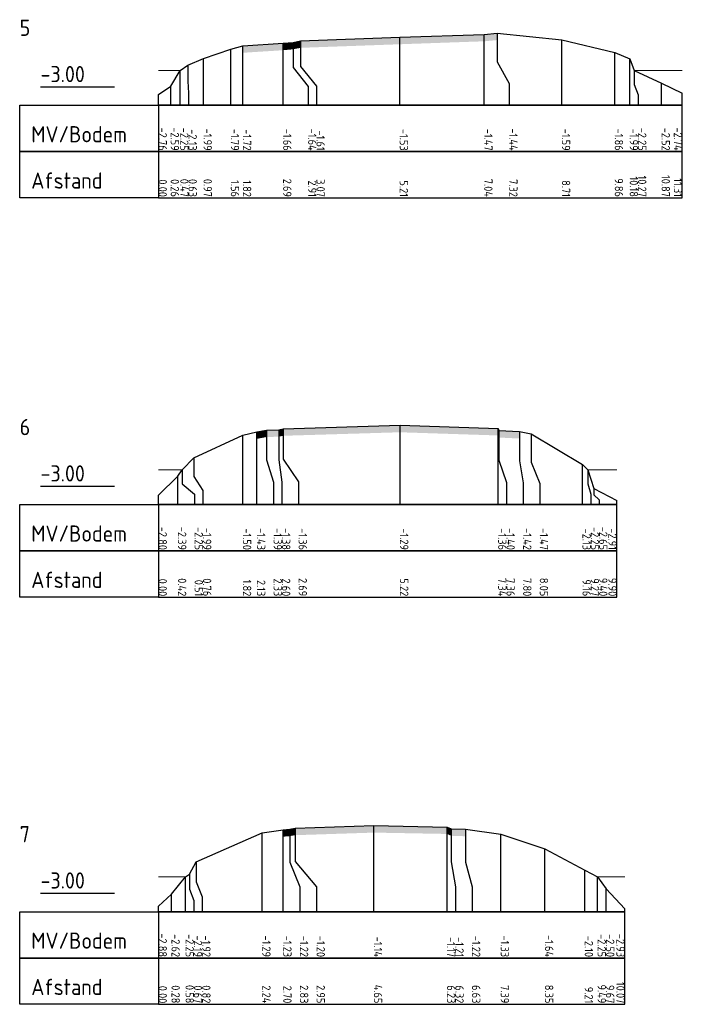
# Model space of a CAD drawing. Header units: metres. Extents: x 113356 to 113455, y 444419 to 444528.
# Tile 2 of 9: x 113367 to 113381, y 444453 to 444474. Entities that reach past the tile are written whole.
import ezdxf
from ezdxf.enums import TextEntityAlignment as Align

# ---------------------------------------------------------------- set-up
doc = ezdxf.new("R2010")
doc.units = ezdxf.units.M
doc.header["$LTSCALE"] = 0.25
doc.layers.add('B-WE-WH-WATERLIJN-G', color=150, linetype='CONTINUOUS', lineweight=18)
for name, color, linetype in [('PROFBLOK', 7, 'CONTINUOUS'), ('PROFBOX', 7, 'CONTINUOUS'), ('PROLIJN', 7, 'CONTINUOUS'), ('PROLIJN1', 84, 'CONTINUOUS'), ('PROLINE', 7, 'CONTINUOUS'), ('PROTEXT', 7, 'CONTINUOUS'), ('PROTITLE', 7, 'CONTINUOUS')]:
    doc.layers.add(name, color=color, linetype=linetype)
doc.styles.add('ISO', font='isocp.shx')

msp = doc.modelspace()

# ---------------------------------------------------------------- linework, layer by layer
at = {"layer": 'B-WE-WH-WATERLIJN-G', "linetype": 'Continuous'}
for p, q in [((113370.383, 444472.788), (113369.915, 444472.788)), ((113380.189, 444472.788), (113381.228, 444472.788)), ((113370.428, 444464.162), (113369.915, 444464.162)), ((113379.187, 444464.162), (113379.814, 444464.162)), ((113370.499, 444455.368), (113369.915, 444455.368)), ((113379.402, 444455.368), (113379.987, 444455.368))]:
    msp.add_line(p, q, dxfattribs=at)
at = {"layer": 'PROFBLOK', "color": 1}
for points in [[(113375.126, 444473.507), (113375.126, 444473.357), (113376.952, 444473.571), (113376.952, 444473.421)], [(113372.607, 444473.378), (113372.607, 444473.228), (113372.822, 444473.398), (113372.822, 444473.248)], [(113372.822, 444473.398), (113372.822, 444473.248), (113372.985, 444473.43), (113372.985, 444473.28)], [(113372.985, 444473.43), (113372.985, 444473.28), (113375.126, 444473.507), (113375.126, 444473.357)], [(113372.514, 444465.029), (113372.514, 444464.879), (113372.605, 444465.049), (113372.605, 444464.899)], [(113372.605, 444465.049), (113372.605, 444464.899), (113375.133, 444465.125), (113375.133, 444464.975)], [(113375.133, 444465.125), (113375.133, 444464.975), (113377.252, 444465.056), (113377.252, 444464.906)], [(113377.252, 444465.056), (113377.252, 444464.906), (113377.271, 444465.011), (113377.271, 444464.861)], [(113372.749, 444456.401), (113372.749, 444456.251), (113372.867, 444456.421), (113372.867, 444456.271)], [(113372.867, 444456.421), (113372.867, 444456.271), (113374.567, 444456.477), (113374.567, 444456.327)], [(113374.567, 444456.477), (113374.567, 444456.327), (113376.148, 444456.448), (113376.148, 444456.298)], [(113376.148, 444456.448), (113376.148, 444456.298), (113376.239, 444456.408), (113376.239, 444456.258)]]:
    msp.add_solid(points, dxfattribs=at)
at = {"layer": 'PROFBLOK', "color": 5}
for points in [[(113376.952, 444473.571), (113376.952, 444473.421), (113377.234, 444473.598), (113377.234, 444473.448)], [(113376.952, 444473.571), (113376.952, 444473.421), (113376.952, 444473.571), (113376.952, 444473.421)], [(113371.738, 444473.323), (113371.738, 444473.173), (113372.607, 444473.378), (113372.607, 444473.228)], [(113372.607, 444473.378), (113372.607, 444473.228), (113372.607, 444473.378), (113372.607, 444473.228)], [(113372.042, 444464.983), (113372.042, 444464.833), (113372.248, 444465.023), (113372.248, 444464.873)], [(113372.248, 444465.023), (113372.248, 444464.873), (113372.514, 444465.029), (113372.514, 444464.879)], [(113377.271, 444465.011), (113377.271, 444464.861), (113377.717, 444464.99), (113377.717, 444464.84)], [(113372.61, 444456.389), (113372.61, 444456.239), (113372.749, 444456.401), (113372.749, 444456.251)], [(113376.239, 444456.408), (113376.239, 444456.258), (113376.544, 444456.398), (113376.544, 444456.248)]]:
    msp.add_solid(points, dxfattribs=at)
at = {"layer": 'PROFBOX'}
for p, q in [((113367.365, 444472.438), (113368.965, 444472.438)), ((113367.365, 444463.812), (113368.965, 444463.812)), ((113367.365, 444455.018), (113368.965, 444455.018))]:
    msp.add_line(p, q, dxfattribs=at)
for points in [[(113369.915, 444471.038), (113366.915, 444471.038), (113366.915, 444472.038), (113369.915, 444472.038)], [(113369.915, 444471.038), (113381.228, 444471.038), (113381.228, 444472.038), (113369.915, 444472.038)], [(113369.915, 444470.038), (113366.915, 444470.038), (113366.915, 444471.038), (113369.915, 444471.038)], [(113369.915, 444470.038), (113381.228, 444470.038), (113381.228, 444471.038), (113369.915, 444471.038)], [(113369.915, 444462.412), (113366.915, 444462.412), (113366.915, 444463.412), (113369.915, 444463.412)], [(113369.915, 444462.412), (113379.814, 444462.412), (113379.814, 444463.412), (113369.915, 444463.412)], [(113369.915, 444461.412), (113366.915, 444461.412), (113366.915, 444462.412), (113369.915, 444462.412)], [(113369.915, 444461.412), (113379.814, 444461.412), (113379.814, 444462.412), (113369.915, 444462.412)], [(113369.915, 444453.618), (113366.915, 444453.618), (113366.915, 444454.618), (113369.915, 444454.618)], [(113369.915, 444453.618), (113379.987, 444453.618), (113379.987, 444454.618), (113369.915, 444454.618)], [(113369.915, 444452.618), (113366.915, 444452.618), (113366.915, 444453.618), (113369.915, 444453.618)], [(113369.915, 444452.618), (113379.987, 444452.618), (113379.987, 444453.618), (113369.915, 444453.618)]]:
    msp.add_lwpolyline(points, close=True, dxfattribs=at)
at = {"layer": 'PROFBOX', "color": 0}
for points in [[(113367.165, 444472.038), (113366.965, 444472.438), (113367.365, 444472.438), (113367.165, 444472.038)], [(113367.165, 444463.412), (113366.965, 444463.812), (113367.365, 444463.812), (113367.165, 444463.412)], [(113367.165, 444454.618), (113366.965, 444455.018), (113367.365, 444455.018), (113367.165, 444454.618)]]:
    msp.add_solid(points, dxfattribs=at)
at = {"layer": 'PROLIJN'}
for p, q in [((113376.952, 444472.038), (113376.952, 444473.571)), ((113371.738, 444472.038), (113371.738, 444473.323)), ((113372.607, 444472.038), (113372.607, 444473.378)), ((113375.126, 444472.038), (113375.126, 444473.507)), ((113378.629, 444472.038), (113378.629, 444473.45)), ((113371.477, 444472.038), (113371.477, 444473.252)), ((113379.772, 444472.038), (113379.772, 444473.178)), ((113370.887, 444472.038), (113370.887, 444473.046)), ((113380.095, 444472.038), (113380.095, 444473.044)), ((113370.383, 444472.038), (113370.383, 444472.788)), ((113380.784, 444472.038), (113380.784, 444472.515)), ((113369.915, 444472.038), (113369.915, 444472.273)), ((113370.178, 444472.038), (113370.178, 444472.452)), ((113381.228, 444472.038), (113381.228, 444472.299)), ((113375.133, 444463.412), (113375.133, 444465.125)), ((113377.252, 444463.412), (113377.252, 444465.056)), ((113371.738, 444463.412), (113371.738, 444464.912)), ((113372.042, 444463.412), (113372.042, 444464.983)), ((113379.074, 444463.412), (113379.074, 444464.279)), ((113370.335, 444463.412), (113370.335, 444464.024)), ((113369.915, 444463.412), (113369.915, 444463.617)), ((113379.814, 444463.412), (113379.814, 444463.5)), ((113372.156, 444454.618), (113372.156, 444456.324)), ((113372.61, 444454.618), (113372.61, 444456.389)), ((113374.567, 444454.618), (113374.567, 444456.477)), ((113376.148, 444454.618), (113376.148, 444456.448)), ((113377.308, 444454.618), (113377.308, 444456.292)), ((113378.264, 444454.618), (113378.264, 444455.978)), ((113379.123, 444454.618), (113379.123, 444455.513)), ((113370.499, 444454.618), (113370.499, 444455.368)), ((113379.402, 444454.618), (113379.402, 444455.368)), ((113379.583, 444454.618), (113379.583, 444455.115)), ((113370.195, 444454.618), (113370.195, 444455)), ((113369.915, 444454.618), (113369.915, 444454.737)), ((113379.987, 444454.618), (113379.987, 444454.683))]:
    msp.add_line(p, q, dxfattribs=at)
for points in [[(113377.234, 444473.598), (113377.234, 444472.974), (113377.492, 444472.506), (113377.492, 444472.038)], [(113372.822, 444473.398), (113372.822, 444472.854), (113373.147, 444472.446), (113373.147, 444472.038)], [(113372.985, 444473.43), (113372.985, 444472.873), (113373.327, 444472.455), (113373.327, 444472.038)], [(113370.548, 444472.905), (113370.548, 444472.558), (113370.563, 444472.298), (113370.563, 444472.038)], [(113380.189, 444472.788), (113380.189, 444472.488), (113380.275, 444472.263), (113380.275, 444472.038)], [(113372.248, 444465.023), (113372.248, 444464.379), (113372.402, 444463.895), (113372.402, 444463.412)], [(113372.514, 444465.029), (113372.514, 444464.382), (113372.582, 444463.897), (113372.582, 444463.412)], [(113372.605, 444465.049), (113372.605, 444464.394), (113372.942, 444463.903), (113372.942, 444463.412)], [(113377.271, 444465.011), (113377.271, 444464.371), (113377.432, 444463.892), (113377.432, 444463.412)], [(113377.717, 444464.99), (113377.717, 444464.359), (113377.792, 444463.886), (113377.792, 444463.412)], [(113377.969, 444464.939), (113377.969, 444464.328), (113378.152, 444463.87), (113378.152, 444463.412)], [(113370.676, 444464.423), (113370.676, 444464.019), (113370.875, 444463.715), (113370.875, 444463.412)], [(113370.428, 444464.162), (113370.428, 444463.862), (113370.695, 444463.637), (113370.695, 444463.412)], [(113379.187, 444464.162), (113379.187, 444463.862), (113379.254, 444463.637), (113379.254, 444463.412)], [(113379.318, 444463.761), (113379.318, 444463.622), (113379.434, 444463.517), (113379.434, 444463.412)], [(113372.749, 444456.401), (113372.749, 444455.688), (113372.97, 444455.153), (113372.97, 444454.618)], [(113372.867, 444456.421), (113372.867, 444455.7), (113373.33, 444455.159), (113373.33, 444454.618)], [(113376.239, 444456.408), (113376.239, 444455.692), (113376.328, 444455.155), (113376.328, 444454.618)], [(113376.544, 444456.398), (113376.544, 444455.686), (113376.688, 444455.152), (113376.688, 444454.618)], [(113370.73, 444455.697), (113370.73, 444455.266), (113370.859, 444454.942), (113370.859, 444454.618)], [(113370.587, 444455.429), (113370.587, 444455.105), (113370.679, 444454.861), (113370.679, 444454.618)]]:
    msp.add_lwpolyline(points, dxfattribs=at)
at = {"layer": 'PROLIJN1'}
for points in [[(113369.915, 444472.273), (113370.178, 444472.452), (113370.383, 444472.788), (113370.548, 444472.905), (113370.887, 444473.046), (113371.477, 444473.252), (113371.738, 444473.323), (113371.738, 444473.323), (113372.607, 444473.378), (113372.607, 444473.378), (113372.607, 444473.378), (113372.822, 444473.398), (113372.985, 444473.43), (113375.126, 444473.507), (113376.952, 444473.571), (113376.952, 444473.571), (113376.952, 444473.571), (113377.234, 444473.598), (113377.234, 444473.598), (113378.629, 444473.45), (113379.772, 444473.178), (113380.095, 444473.044), (113380.189, 444472.788), (113380.784, 444472.515), (113381.228, 444472.299)], [(113369.915, 444463.617), (113370.335, 444464.024), (113370.428, 444464.162), (113370.676, 444464.423), (113371.738, 444464.912), (113372.042, 444464.983), (113372.042, 444464.983), (113372.248, 444465.023), (113372.514, 444465.029), (113372.514, 444465.029), (113372.605, 444465.049), (113375.133, 444465.125), (113377.252, 444465.056), (113377.271, 444465.011), (113377.271, 444465.011), (113377.717, 444464.99), (113377.717, 444464.99), (113377.969, 444464.939), (113379.074, 444464.279), (113379.187, 444464.162), (113379.318, 444463.761), (113379.814, 444463.5)], [(113369.915, 444454.737), (113370.195, 444455), (113370.499, 444455.368), (113370.587, 444455.429), (113370.73, 444455.697), (113372.156, 444456.324), (113372.61, 444456.389), (113372.61, 444456.389), (113372.749, 444456.401), (113372.749, 444456.401), (113372.867, 444456.421), (113374.567, 444456.477), (113376.148, 444456.448), (113376.239, 444456.408), (113376.239, 444456.408), (113376.544, 444456.398), (113376.544, 444456.398), (113377.308, 444456.292), (113378.264, 444455.978), (113379.123, 444455.513), (113379.402, 444455.368), (113379.583, 444455.115), (113379.987, 444454.683)]]:
    msp.add_lwpolyline(points, dxfattribs=at)
at = {"layer": 'PROLINE'}
for p, q in [((113369.915, 444472.038), (113381.228, 444472.038)), ((113369.915, 444463.412), (113379.814, 444463.412)), ((113369.915, 444454.618), (113379.987, 444454.618))]:
    msp.add_line(p, q, dxfattribs=at)

# ---------------------------------------------------------------- texts
at = {"layer": 'PROFBOX', "linetype": 'Continuous', "style": 'ISO'}
for s, p in [('-3.00', (113367.365, 444472.538)), ('MV/Bodem', (113367.165, 444471.238)), ('Afstand', (113367.165, 444470.238)), ('-3.00', (113367.365, 444463.912)), ('MV/Bodem', (113367.165, 444462.612)), ('Afstand', (113367.165, 444461.612)), ('-3.00', (113367.365, 444455.118)), ('MV/Bodem', (113367.165, 444453.818)), ('Afstand', (113367.165, 444452.818))]:
    msp.add_text(s, height=0.35, dxfattribs=at).set_placement(p)
at = {"layer": 'PROTEXT', "linetype": 'Continuous', "style": 'ISO'}
for s, p in [('-2.76', (113369.915, 444471.058)), ('-2.59', (113370.178, 444471.058)), ('-2.25', (113370.383, 444471.058)), ('-2.13', (113370.563, 444471.058)), ('-1.99', (113370.887, 444471.058)), ('-1.79', (113371.477, 444471.058)), ('-1.72', (113371.738, 444471.058)), ('-1.66', (113372.607, 444471.058)), ('-1.64', (113373.147, 444471.058)), ('-1.61', (113373.327, 444471.058)), ('-1.53', (113375.126, 444471.058)), ('-1.47', (113376.952, 444471.058)), ('-1.44', (113377.492, 444471.058)), ('-1.59', (113378.629, 444471.058)), ('-1.86', (113379.772, 444471.058)), ('-1.99', (113380.095, 444471.058)), ('-2.25', (113380.275, 444471.058)), ('-2.52', (113380.784, 444471.058)), ('-2.74', (113381.048, 444471.058)), ('10.18', (113380.095, 444470.058)), ('10.27', (113380.275, 444470.058)), ('10.87', (113380.784, 444470.058)), ('11.31', (113381.048, 444470.058)), ('0.00', (113369.915, 444470.058)), ('0.26', (113370.178, 444470.058)), ('0.47', (113370.383, 444470.058)), ('0.63', (113370.563, 444470.058)), ('0.97', (113370.887, 444470.058)), ('1.56', (113371.477, 444470.058)), ('1.82', (113371.738, 444470.058)), ('2.69', (113372.607, 444470.058)), ('2.91', (113373.147, 444470.058)), ('3.07', (113373.327, 444470.058)), ('5.21', (113375.126, 444470.058)), ('7.04', (113376.952, 444470.058)), ('7.32', (113377.492, 444470.058)), ('8.71', (113378.629, 444470.058)), ('9.86', (113379.772, 444470.058)), ('-2.80', (113369.915, 444462.432)), ('-2.39', (113370.335, 444462.432)), ('-2.25', (113370.695, 444462.432)), ('-1.99', (113370.875, 444462.432)), ('-1.50', (113371.738, 444462.432)), ('-1.43', (113372.042, 444462.432)), ('-1.39', (113372.402, 444462.432)), ('-1.38', (113372.582, 444462.432)), ('-1.36', (113372.942, 444462.432)), ('-1.29', (113375.133, 444462.432)), ('-1.36', (113377.252, 444462.432)), ('-1.40', (113377.432, 444462.432)), ('-1.42', (113377.792, 444462.432)), ('-1.47', (113378.152, 444462.432)), ('-2.13', (113379.074, 444462.432)), ('-2.25', (113379.254, 444462.432)), ('-2.65', (113379.434, 444462.432)), ('-2.91', (113379.634, 444462.432)), ('0.00', (113369.915, 444461.432)), ('0.42', (113370.335, 444461.432)), ('0.51', (113370.695, 444461.432)), ('0.76', (113370.875, 444461.432)), ('1.82', (113371.738, 444461.432)), ('2.13', (113372.042, 444461.432)), ('2.33', (113372.402, 444461.432)), ('2.60', (113372.582, 444461.432)), ('2.69', (113372.942, 444461.432)), ('5.22', (113375.133, 444461.432)), ('7.34', (113377.252, 444461.432)), ('7.36', (113377.432, 444461.432)), ('7.80', (113377.792, 444461.432)), ('8.05', (113378.152, 444461.432)), ('9.16', (113379.074, 444461.432)), ('9.27', (113379.254, 444461.432)), ('9.40', (113379.434, 444461.432)), ('9.90', (113379.634, 444461.432)), ('-2.88', (113369.915, 444453.638)), ('-2.62', (113370.195, 444453.638)), ('-2.25', (113370.499, 444453.638)), ('-2.19', (113370.679, 444453.638)), ('-1.92', (113370.859, 444453.638)), ('-1.29', (113372.156, 444453.638)), ('-1.23', (113372.61, 444453.638)), ('-1.22', (113372.97, 444453.638)), ('-1.20', (113373.33, 444453.638)), ('-1.14', (113374.567, 444453.638)), ('-1.17', (113376.148, 444453.638)), ('-1.21', (113376.328, 444453.638)), ('-1.22', (113376.688, 444453.638)), ('-1.33', (113377.308, 444453.638)), ('-1.64', (113378.264, 444453.638)), ('-2.10', (113379.123, 444453.638)), ('-2.25', (113379.402, 444453.638)), ('-2.50', (113379.583, 444453.638)), ('-2.93', (113379.807, 444453.638)), ('2.24', (113372.156, 444452.638)), ('2.70', (113372.61, 444452.638)), ('2.83', (113372.97, 444452.638)), ('2.95', (113373.33, 444452.638)), ('4.65', (113374.567, 444452.638)), ('7.39', (113377.308, 444452.638)), ('8.35', (113378.264, 444452.638)), ('9.21', (113379.123, 444452.638)), ('9.49', (113379.402, 444452.638)), ('9.67', (113379.583, 444452.638)), ('10.07', (113379.807, 444452.638)), ('0.00', (113369.915, 444452.638)), ('0.28', (113370.195, 444452.638)), ('0.58', (113370.499, 444452.638)), ('0.67', (113370.679, 444452.638)), ('0.82', (113370.859, 444452.638)), ('6.23', (113376.148, 444452.638)), ('6.32', (113376.328, 444452.638)), ('6.63', (113376.688, 444452.638))]:
    msp.add_text(s, height=0.18, rotation=270, dxfattribs=at).set_placement(p, align=Align.RIGHT)
at = {"layer": 'PROTITLE', "linetype": 'Continuous', "style": 'ISO'}
for s, p in [('5', (113366.915, 444473.538)), ('6', (113366.915, 444464.912)), ('7', (113366.915, 444456.118))]:
    msp.add_text(s, height=0.35, dxfattribs=at).set_placement(p)

doc.saveas('drawing.dxf')
